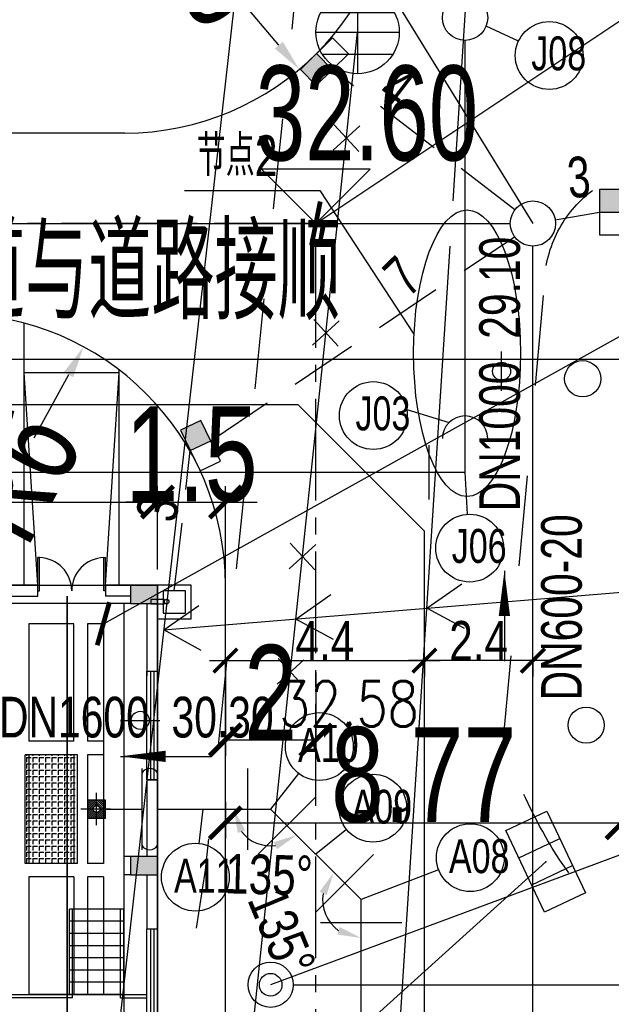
# Model space of a CAD drawing. Header units: millimetres. Extents: x 1371 to 38096, y 232 to 174236.
# Tile 64 of 84: x 19115 to 19128, y 87098 to 87120. Entities that reach past the tile are written whole.
import ezdxf

# ---------------------------------------------------------------- set-up
doc = ezdxf.new("R2010")
doc.units = ezdxf.units.MM
doc.header["$LTSCALE"] = 10
for name, pattern in [('CENTER', [50.8, 31.75, -6.35, 6.35, -6.35]), ('CENTER2', [1.125, 0.75, -0.125, 0.125, -0.125]), ('CONTINOUS', [0]), ('DASHED', [0.75, 0.5, -0.25]), ('X6', [2, 1, -1])]:
    doc.linetypes.add(name, pattern=pattern)
for name, color, linetype in [('00辅助-不打印', 241, 'Continuous'), ('0提标-单体内线', 31, 'Continuous'), ('0提标-单体编号-管线图', 2, 'Continuous'), ('0提标-坐标', 3, 'Continuous'), ('0提标-尺寸标注-平面 定位图', 3, 'Continuous'), ('0提标-管-中水管', 2, '回用管'), ('0提标-管-工艺管', 1, '工艺管'), ('0提标-管-工艺管标注', 2, 'CONTINOUS'), ('0提标-管-污水插旗', 3, 'Continuous'), ('0提标-管-污水管', 4, '厂区污水管'), ('0提标-管-管位', 3, 'CONTINOUS'), ('0提标-管-给水管', 2, '厂区给水管'), ('0提标-管-给水管标注', 3, 'CONTINOUS'), ('0提标-管-雨水插旗', 2, 'Continuous'), ('0提标-管-雨水管', 4, '厂区雨水管'), ('0提标-管-雨水管标注', 2, 'CONTINOUS'), ('0提标-管-雨水连管', 3, 'DASHED'), ('0提标-道路', 2, 'Continuous'), ('0提标-道路中心线', 5, 'Continuous'), ('0提标-雨水口', 7, 'Continuous'), ('DLSS', 30, 'Continuous'), ('GCD', 8, 'Continuous'), ('KZD', 1, 'Continuous'), ('LOCKUP', 7, 'Continuous'), ('LVTRY', 21, 'Continuous'), ('ZBTZ', 8, 'Continuous'), ('标注', 7, 'Continuous'), ('电力', 180, 'Continuous'), ('结-中线线', 5, 'CENTER'), ('结-细线', 7, 'Continuous'), ('雨水', 180, 'Continuous')]:
    doc.layers.add(name, color=color, linetype=linetype)
doc.styles.add('HZ', font='rs.shx', dxfattribs={"width": 0.8, "bigfont": 'hztxt.shx'})
doc.styles.add('SMEDI', font='smsim1.shx', dxfattribs={"width": 0.75, "bigfont": 'smfs.shx'})
doc.styles.add('SMEDI_KC', font='smsim1.shx', dxfattribs={"width": 0.8, "bigfont": 'smfs.shx'})
doc.styles.add('songti', font='txt', dxfattribs={"width": 0.75})
doc.linetypes.add('中水回用管1', pattern='A,4,-0.5,["ZS",songti,S=0.4,R=0,X=-0.2,Y=-0.2],-0.7', length=5.2)
doc.linetypes.add('厂区污水管', pattern='A,4,-0.4,["WS",songti,S=0.4,R=0,X=-0.2,Y=-0.2],-0.4', length=4.8)
doc.linetypes.add('厂区给水管', pattern='A,4,-0.4,["GS",songti,S=0.4,R=0,X=-0.2,Y=-0.2],-0.4', length=4.8)
doc.linetypes.add('厂区雨水管', pattern='A,4,-0.5,["YS",songti,S=0.4,R=0,X=-0.2,Y=-0.2],-0.7', length=5.2)
doc.linetypes.add('回用管', pattern='A,4,-0.5,["HY",songti,S=0.4,R=0,X=-0.2,Y=-0.2],-0.7', length=5.2)
doc.linetypes.add('工艺管', pattern='A,4,-0.5,["W",songti,S=0.4,R=0,X=-0.2,Y=-0.2],-0.7', length=5.2)
doc.dimstyles.new('1-350', dxfattribs={"dimscale": 0.35, "dimtxt": 2.5, "dimasz": 1.5, "dimexe": 1, "dimexo": 1, "dimgap": 0, "dimtad": 1, "dimzin": 9, "dimdsep": 46, "dimtxsty": 'SMEDI_KC', "dimblk": 'ARCHTICK', "dimcen": 0, "dimdle": 1, "dimclrd": 7, "dimclre": 7, "dimclrt": 256, "dimadec": 0, "dimazin": 2, "dimtfac": 1, "dimtmove": 2, "dimatfit": 3, "dimfxl": 0, "dimtolj": 1, "dimtzin": 0, "dimarcsym": 0})
doc.dimstyles.new('1-700', dxfattribs={"dimscale": 0.7, "dimtxt": 3, "dimasz": 1, "dimexe": 0.5, "dimexo": 0.5, "dimgap": 0, "dimtad": 1, "dimdsep": 46, "dimtxsty": 'SMEDI', "dimblk1": 'ARCHTICK', "dimblk2": 'ARCHTICK', "dimsah": 1, "dimcen": 0, "dimclrd": 7, "dimclre": 7, "dimclrt": 3, "dimazin": 0, "dimtfac": 1, "dimtix": 1, "dimtmove": 2, "dimatfit": 3, "dimldrblk": 'ARCHTICK', "dimfxl": 0, "dimtolj": 1, "dimtzin": 0, "dimarcsym": 0})

# ---------------------------------------------------------------- blocks, each defined once
blk = doc.blocks.new('gc122')
blk.add_circle((0, 0), 0.8)
blk = doc.blocks.new('gc041')
for p, q in [((-1, 0.5), (1, 0.5)), ((-1, -0.5), (-1, 0.5)), ((-0.33, 0.5), (-0.33, -0.5)), ((0.33, 0.5), (0.33, -0.5)), ((1, 0.5), (1, -0.5)), ((1, -0.5), (-1, -0.5))]:
    blk.add_line(p, q)
blk = doc.blocks.new('雨水')
at = {"layer": '雨水', "linetype": 'Continuous'}
for p, q in [((0, 1.492), (0, -1.492)), ((-1.314, 0.706), (1.314, 0.706)), ((-1.268, -0.786), (1.268, -0.786))]:
    blk.add_line(p, q, dxfattribs=at)
at = {"layer": '雨水', "lineweight": 25}
blk.add_line((-1.492, 0), (1.492, 0), dxfattribs=at)
blk.add_circle((0, 0), 1.492, dxfattribs=at)
blk = doc.blocks.new('*U325')
at = {"layer": 'DLSS', "color": 8, "linetype": 'X6', "ltscale": 0.2, "flags": 128}
blk.add_lwpolyline([(19103.917, 87005.206), (19106.068, 87019.456), (19111.658, 87054.702), (19119.028, 87101.328), (19123.154, 87141.485)], dxfattribs=at)
for points in [[(19126.563, 87114.698, -0.110232), (19127.009, 87115.765, -0.110232), (19127.867, 87116.54, -0.069481), (19128.55, 87116.81, -0.069481), (19129.28, 87116.883), (19129.28, 87116.883)], [(19133.488, 87096.903, -0.031092), (19132.231, 87097.094, -0.060568), (19131.613, 87097.309, -0.060883), (19129.886, 87098.433, -0.036535), (19127.429, 87100.822, -0.05372), (19126.55, 87102.057, -0.036513), (19125.604, 87104.073)]]:
    blk.add_lwpolyline(points, format="xyb", dxfattribs=at)
at = {"layer": 'DLSS', "color": 8, "linetype": 'X6', "ltscale": 0.2, "elevation": 32.577, "flags": 128}
blk.add_lwpolyline([(19125.604, 87104.073), (19126.563, 87114.698)], dxfattribs=at)
at = {"layer": '标注', "color": 8, "linetype": 'Continuous', "ltscale": 0.3}
blk.add_line((19118.101, 87106.638, 32.574), (19137.108, 87108.21, 25.202), dxfattribs=at)
at = {"layer": '标注', "color": 8, "linetype": 'Continuous'}
for points, elevation in [([(19124.751, 87106.669), (19123.922, 87107.119), (19124.697, 87107.66)], 30.329), ([(19121.854, 87106.429), (19121.025, 87106.88), (19121.8, 87107.421)], 31.446), ([(19118.929, 87106.187), (19118.101, 87106.638), (19118.876, 87107.179)], 32.574)]:
    blk.add_lwpolyline(points, dxfattribs=dict(at, elevation=elevation))
at = {"layer": '雨水', "color": 8, "linetype": 'Continuous', "ltscale": 0.3}
for p in [(19122.389, 87119.858, 32.576), (19126.55, 87101.512, 32.546)]:
    blk.add_point(p, dxfattribs=at)
at = {"layer": 'ZBTZ', "color": 8, "linetype": 'Continuous', "ltscale": 0.3, "xscale": 0.5, "yscale": 0.5}
for p in [(19127.367, 87112.194), (19127.444, 87104.534)]:
    blk.add_blockref('gc122', p, dxfattribs=at)
at = {"layer": '雨水', "color": 8, "linetype": 'Continuous', "ltscale": 0.3, "xscale": 0.6175829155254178, "yscale": 0.6175829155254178, "zscale": 0.6175829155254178}
blk.add_blockref('雨水', (19122.389, 87119.858, 32.576), dxfattribs=at)
at = {"layer": '雨水', "color": 8, "linetype": 'Continuous', "ltscale": 0.3, "rotation": 115.3055319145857}
blk.add_blockref('gc041', (19126.55, 87101.512, 32.546), dxfattribs=at)
at = {"layer": 'GCD', "linetype": 'Continuous', "ltscale": 0.3, "style": 'HZ', "width": 0.8}
blk.add_text('32.58', height=1, dxfattribs=at).set_placement((19120.654, 87104.505))
blk = doc.blocks.new('_ARCHTICK')
at = {"color": 0, "linetype": 'ByBlock', "const_width": 0.15}
blk.add_lwpolyline([(-0.5, -0.5), (0.5, 0.5)], dxfattribs=at)
blk = doc.blocks.new('*D317')
at = {"layer": '0提标-管-管位', "color": 7, "lineweight": -2, "ltscale": 0.3}
for p, q in [((19119.466, 87106.015), (19119.466, 87106.31)), ((19123.866, 87106.015), (19123.866, 87106.31)), ((19119.116, 87105.96), (19124.216, 87105.96))]:
    blk.add_line(p, q, dxfattribs=at)
at = {"layer": 'Defpoints', "color": 0, "ltscale": 0.3}
for p in [(19123.866, 87105.96), (19119.466, 87105.665), (19123.866, 87105.665)]:
    blk.add_point(p, dxfattribs=at)
at = {"layer": '0提标-管-管位', "color": 7, "lineweight": -2, "ltscale": 0.3, "xscale": 0.5249999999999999, "yscale": 0.5249999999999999, "zscale": 0.5249999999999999, "rotation": 180}
blk.add_blockref('_ARCHTICK', (19119.466, 87105.96), dxfattribs=at)
at = {"layer": '0提标-管-管位', "color": 7, "lineweight": -2, "ltscale": 0.3, "xscale": 0.5249999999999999, "yscale": 0.5249999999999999, "zscale": 0.5249999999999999}
blk.add_blockref('_ARCHTICK', (19123.866, 87105.96), dxfattribs=at)
at = {"layer": '0提标-管-管位', "ltscale": 0.3, "insert": (19121.666, 87106.398), "char_height": 0.875, "attachment_point": 5, "style": 'SMEDI_KC'}
blk.add_mtext('\\A1;4.4', dxfattribs=at)
blk = doc.blocks.new('*D316')
at = {"layer": '0提标-管-管位', "color": 7, "lineweight": -2, "ltscale": 0.3}
for p, q in [((19123.866, 87106.024), (19123.866, 87105.61)), ((19126.266, 87106.024), (19126.266, 87105.61)), ((19126.616, 87105.96), (19123.516, 87105.96))]:
    blk.add_line(p, q, dxfattribs=at)
at = {"layer": 'Defpoints', "color": 0, "ltscale": 0.3}
for p in [(19123.866, 87106.374), (19126.266, 87106.374), (19123.866, 87105.96)]:
    blk.add_point(p, dxfattribs=at)
at = {"layer": '0提标-管-管位', "color": 7, "lineweight": -2, "ltscale": 0.3, "xscale": 0.5249999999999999, "yscale": 0.5249999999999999, "zscale": 0.5249999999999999, "rotation": 180}
blk.add_blockref('_ARCHTICK', (19123.866, 87105.96), dxfattribs=at)
at = {"layer": '0提标-管-管位', "color": 7, "lineweight": -2, "ltscale": 0.3, "xscale": 0.5249999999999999, "yscale": 0.5249999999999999, "zscale": 0.5249999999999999}
blk.add_blockref('_ARCHTICK', (19126.266, 87105.96), dxfattribs=at)
at = {"layer": '0提标-管-管位', "ltscale": 0.3, "insert": (19125.066, 87106.398), "char_height": 0.875, "attachment_point": 5, "style": 'SMEDI_KC'}
blk.add_mtext('\\A1;2.4', dxfattribs=at)
blk = doc.blocks.new('*D295')
at = {"layer": '0提标-管-管位', "color": 7, "lineweight": -2, "ltscale": 0.3}
blk.add_arc((19099.25, 87110.126), 0.506, 287.5248, 297.4752, dxfattribs=at)
at = {"layer": '0提标-管-管位', "color": 7, "ltscale": 0.3}
for points in [[(19099.409, 87109.722), (19099.559, 87109.631), (19099.756, 87110.126)], [(19099.382, 87109.558), (19099.424, 87109.728), (19098.893, 87109.768)]]:
    blk.add_solid(points, dxfattribs=at)
at = {"layer": 'Defpoints', "color": 0, "ltscale": 0.3}
for p in [(19099.25, 87110.126), (19099.25, 87110.126), (19124.766, 87110.126), (19099.25, 87109.62), (19093.129, 87104.004)]:
    blk.add_point(p, dxfattribs=at)
at = {"layer": '0提标-管-管位', "ltscale": 0.3, "insert": (19100.283, 87109.562), "char_height": 0.875, "attachment_point": 5, "rotation": 61.3622, "style": 'SMEDI_KC'}
blk.add_mtext('\\A1;135°', dxfattribs=at)
blk = doc.blocks.new('*D293')
at = {"layer": '0提标-尺寸标注-平面 定位图', "color": 7, "lineweight": -2}
for p, q in [((19119.466, 87105.695), (19119.466, 87103.856)), ((19121.466, 87105.695), (19121.466, 87103.856)), ((19119.466, 87104.206), (19121.466, 87104.206))]:
    blk.add_line(p, q, dxfattribs=at)
at = {"layer": 'Defpoints', "color": 0}
for p in [(19119.466, 87106.045), (19121.466, 87106.045), (19121.466, 87104.206)]:
    blk.add_point(p, dxfattribs=at)
at = {"layer": '0提标-尺寸标注-平面 定位图', "color": 7, "lineweight": -2, "xscale": 0.7, "yscale": 0.7, "zscale": 0.7, "rotation": 180}
blk.add_blockref('_ARCHTICK', (19119.466, 87104.206), dxfattribs=at)
at = {"layer": '0提标-尺寸标注-平面 定位图', "color": 7, "lineweight": -2, "xscale": 0.7, "yscale": 0.7, "zscale": 0.7}
blk.add_blockref('_ARCHTICK', (19121.466, 87104.206), dxfattribs=at)
at = {"layer": '0提标-尺寸标注-平面 定位图', "color": 3, "insert": (19120.466, 87105.256), "char_height": 2.1, "attachment_point": 5, "style": 'SMEDI'}
blk.add_mtext('\\A1;2', dxfattribs=at)
blk = doc.blocks.new('*D292')
at = {"layer": '0提标-尺寸标注-平面 定位图', "color": 7, "lineweight": -2}
for p, q in [((19119.466, 87102.839), (19119.466, 87102.023)), ((19128.236, 87102.839), (19128.236, 87102.023)), ((19119.466, 87102.373), (19128.236, 87102.373))]:
    blk.add_line(p, q, dxfattribs=at)
at = {"layer": 'Defpoints', "color": 0}
for p in [(19119.466, 87103.189), (19128.236, 87103.189), (19128.236, 87102.373)]:
    blk.add_point(p, dxfattribs=at)
at = {"layer": '0提标-尺寸标注-平面 定位图', "color": 7, "lineweight": -2, "xscale": 0.7, "yscale": 0.7, "zscale": 0.7, "rotation": 180}
blk.add_blockref('_ARCHTICK', (19119.466, 87102.373), dxfattribs=at)
at = {"layer": '0提标-尺寸标注-平面 定位图', "color": 7, "lineweight": -2, "xscale": 0.7, "yscale": 0.7, "zscale": 0.7}
blk.add_blockref('_ARCHTICK', (19128.236, 87102.373), dxfattribs=at)
at = {"layer": '0提标-尺寸标注-平面 定位图', "color": 3, "insert": (19123.851, 87103.423), "char_height": 2.1, "attachment_point": 5, "style": 'SMEDI'}
blk.add_mtext('\\A1;8.77', dxfattribs=at)
blk = doc.blocks.new('A$C376B11A7')
at = {"layer": '0提标-雨水口', "linetype": 'Continuous'}
blk.add_hatch(color=256, dxfattribs=at).paths.add_polyline_path([(-0.25, 0.5), (-0.25, 0), (0.25, 0), (0.25, 0.5)])
blk.add_line((-0.25, 0), (0.25, 0), dxfattribs=at)
blk.add_lwpolyline([(-0.25, -0.5), (0.25, -0.5), (0.25, 0.5), (-0.25, 0.5)], close=True, dxfattribs=at)
blk = doc.blocks.new('*D282')
at = {"layer": '0提标-尺寸标注-平面 定位图', "color": 7, "lineweight": -2}
for p, q in [((19115.995, 87112.283), (19115.231, 87110.876)), ((19113.466, 87107.626), (19114.379, 87109.308))]:
    blk.add_line(p, q, dxfattribs=at)
at = {"layer": '0提标-尺寸标注-平面 定位图', "color": 7}
blk.add_solid([(19115.893, 87112.339), (19116.098, 87112.227), (19116.329, 87112.898)], dxfattribs=at)
at = {"layer": 'Defpoints', "color": 0}
for p in [(19116.329, 87112.898), (19113.466, 87107.626)]:
    blk.add_point(p, dxfattribs=at)
at = {"layer": '0提标-尺寸标注-平面 定位图', "color": 3, "insert": (19114.805, 87110.092), "char_height": 2.1, "attachment_point": 5, "rotation": 61.4954, "style": 'SMEDI'}
blk.add_mtext('\\A1;R6', dxfattribs=at)
blk = doc.blocks.new('*D275')
at = {"layer": '0提标-管-管位', "color": 7, "lineweight": -2, "ltscale": 0.3}
blk.add_arc((19120.466, 87102.676), 0.814, 217.635, 277.365, dxfattribs=at)
at = {"layer": '0提标-管-管位', "color": 7, "ltscale": 0.3}
for points in [[(19119.739, 87102.15), (19119.904, 87102.207), (19119.652, 87102.676)], [(19120.532, 87101.947), (19120.609, 87101.79), (19121.041, 87102.1)]]:
    blk.add_solid(points, dxfattribs=at)
at = {"layer": 'Defpoints', "color": 0, "ltscale": 0.3}
for p in [(19117.966, 87102.676), (19120.466, 87102.676), (19120.466, 87102.676), (19119.89, 87102.1), (19122.466, 87100.676)]:
    blk.add_point(p, dxfattribs=at)
at = {"layer": '0提标-管-管位', "ltscale": 0.3, "insert": (19120.43, 87101.222), "char_height": 0.875, "attachment_point": 5, "rotation": 358.6035, "style": 'SMEDI_KC'}
blk.add_mtext('\\A1;135°', dxfattribs=at)
blk = doc.blocks.new('*D274')
at = {"layer": '0提标-管-管位', "color": 7, "lineweight": -2, "ltscale": 0.3}
blk.add_arc((19122.466, 87100.676), 0.851, 170.9426, 234.0574, dxfattribs=at)
at = {"layer": '0提标-管-管位', "color": 7, "ltscale": 0.3}
for points in [[(19121.548, 87100.849), (19121.704, 87100.77), (19121.864, 87101.277)], [(19121.994, 87100.07), (19121.94, 87099.903), (19122.466, 87099.825)]]:
    blk.add_solid(points, dxfattribs=at)
at = {"layer": 'Defpoints', "color": 0, "ltscale": 0.3}
for p in [(19120.466, 87102.676), (19121.615, 87100.676), (19122.466, 87100.676), (19122.466, 87100.676), (19122.466, 87003.099)]:
    blk.add_point(p, dxfattribs=at)
at = {"layer": '0提标-管-管位', "ltscale": 0.3, "insert": (19120.71, 87099.948), "char_height": 0.875, "attachment_point": 5, "rotation": 292.5, "style": 'SMEDI_KC'}
blk.add_mtext('\\A1;135°', dxfattribs=at)
blk = doc.blocks.new('*D271')
at = {"layer": '0提标-管-管位', "color": 7, "lineweight": -2, "ltscale": 0.3}
blk.add_arc((19122.466, 87002.891), 1.868, 331.1554, 73.8446, dxfattribs=at)
at = {"layer": '0提标-管-管位', "color": 7, "ltscale": 0.3}
for points in [[(19122.973, 87004.599), (19122.998, 87004.772), (19122.466, 87004.76)], [(19124.172, 87001.938), (19124.032, 87002.043), (19123.787, 87001.571)]]:
    blk.add_solid(points, dxfattribs=at)
at = {"layer": 'Defpoints', "color": 0, "ltscale": 0.3}
for p in [(19122.466, 87100.676), (19122.466, 87003.099), (19124.334, 87002.891), (19122.612, 87002.745), (19132.589, 86992.768)]:
    blk.add_point(p, dxfattribs=at)
at = {"layer": '0提标-管-管位', "ltscale": 0.3, "insert": (19124.596, 87003.774), "char_height": 0.875, "attachment_point": 5, "rotation": 292.5, "style": 'SMEDI_KC'}
blk.add_mtext('\\A1;135°', dxfattribs=at)
blk = doc.blocks.new('A$C4B842C2A')
at = {"layer": '00辅助-不打印'}
blk.add_lwpolyline([(0, 16250), (52850, 16250), (52850, 250), (0, 250)], close=True, dxfattribs=at)
at = {"layer": 'LVTRY'}
blk.add_lwpolyline([(411, 16400), (311, 16400), (311, 16100), (411, 16100)], close=True, dxfattribs=at)
blk.add_circle((361, 16450), 50, dxfattribs=at)
blk = doc.blocks.new('*D165')
at = {"layer": '0提标-尺寸标注-平面 定位图', "color": 7, "lineweight": -2}
for p, q in [((19117.236, 87123.626), (19118.465, 87122.165)), ((19120.648, 87119.57), (19119.614, 87120.799))]:
    blk.add_line(p, q, dxfattribs=at)
at = {"layer": '0提标-尺寸标注-平面 定位图', "color": 7}
blk.add_solid([(19120.737, 87119.645), (19120.559, 87119.495), (19121.099, 87119.034)], dxfattribs=at)
at = {"layer": 'Defpoints', "color": 0}
for p in [(19117.236, 87123.626), (19121.099, 87119.034)]:
    blk.add_point(p, dxfattribs=at)
at = {"layer": '0提标-尺寸标注-平面 定位图', "color": 3, "insert": (19119.04, 87121.482), "char_height": 2.1, "attachment_point": 5, "rotation": 310.0717, "style": 'SMEDI'}
blk.add_mtext('\\A1;R6', dxfattribs=at)
blk = doc.blocks.new('*D138')
at = {"layer": '0提标-尺寸标注-平面 定位图', "color": 7, "lineweight": -2}
for p, q in [((19117.966, 87107.976), (19117.966, 87109.817)), ((19119.466, 87107.372), (19119.466, 87109.817)), ((19117.966, 87109.467), (19117.266, 87109.467)), ((19117.966, 87109.467), (19119.466, 87109.467)), ((19119.466, 87109.467), (19120.166, 87109.467))]:
    blk.add_line(p, q, dxfattribs=at)
at = {"layer": 'Defpoints', "color": 0}
for p in [(19119.466, 87109.467), (19117.966, 87107.626), (19119.466, 87107.022)]:
    blk.add_point(p, dxfattribs=at)
at = {"layer": '0提标-尺寸标注-平面 定位图', "color": 7, "lineweight": -2, "xscale": 0.7, "yscale": 0.7, "zscale": 0.7}
blk.add_blockref('_ARCHTICK', (19117.966, 87109.467), dxfattribs=at)
at = {"layer": '0提标-尺寸标注-平面 定位图', "color": 7, "lineweight": -2, "xscale": 0.7, "yscale": 0.7, "zscale": 0.7, "rotation": 180}
blk.add_blockref('_ARCHTICK', (19119.466, 87109.467), dxfattribs=at)
at = {"layer": '0提标-尺寸标注-平面 定位图', "color": 3, "insert": (19118.716, 87110.517), "char_height": 2.1, "attachment_point": 5, "style": 'SMEDI'}
blk.add_mtext('\\A1;1.5', dxfattribs=at)
blk = doc.blocks.new('*D137')
at = {"layer": '0提标-尺寸标注-平面 定位图', "color": 7, "lineweight": -2}
for p, q in [((19101.966, 87107.976), (19101.966, 87109.817)), ((19117.966, 87107.976), (19117.966, 87109.817)), ((19101.966, 87109.467), (19117.966, 87109.467))]:
    blk.add_line(p, q, dxfattribs=at)
at = {"layer": 'Defpoints', "color": 0}
for p in [(19117.966, 87109.467), (19101.966, 87107.626), (19117.966, 87107.626)]:
    blk.add_point(p, dxfattribs=at)
at = {"layer": '0提标-尺寸标注-平面 定位图', "color": 7, "lineweight": -2, "xscale": 0.7, "yscale": 0.7, "zscale": 0.7, "rotation": 180}
blk.add_blockref('_ARCHTICK', (19101.966, 87109.467), dxfattribs=at)
at = {"layer": '0提标-尺寸标注-平面 定位图', "color": 7, "lineweight": -2, "xscale": 0.7, "yscale": 0.7, "zscale": 0.7}
blk.add_blockref('_ARCHTICK', (19117.966, 87109.467), dxfattribs=at)
at = {"layer": '0提标-尺寸标注-平面 定位图', "color": 3, "insert": (19109.966, 87110.517), "char_height": 2.1, "attachment_point": 5, "style": 'SMEDI'}
blk.add_mtext('\\A1;16', dxfattribs=at)
blk = doc.blocks.new('$TCHSYS$WIN2D')
for p, q in [((-0.5, 0.5), (0.5, 0.5)), ((-0.5, 0.5), (-0.5, -0.5)), ((0.5, 0.5), (0.5, -0.5)), ((0.5, 0.1667), (-0.5, 0.1667)), ((0.5, -0.1667), (-0.5, -0.1667)), ((-0.5, -0.5), (0.5, -0.5))]:
    blk.add_line(p, q)
blk = doc.blocks.new('预埋件M1')
at = {"layer": '结-细线', "ltscale": 30}
h = blk.add_hatch(dxfattribs=at)
h.set_pattern_fill('ANSI31', color=8, scale=10)
h.paths.add_polyline_path([(16933, 453), (16733, 453), (16733, 328, -0.414214), (16808, 253), (16933, 253)])
h.paths.add_polyline_path([(16733, 453), (16533, 453), (16533, 253), (16658, 253, -0.414214), (16733, 328)])
h.paths.add_polyline_path([(16733, 178, -0.414214), (16658, 253), (16533, 253), (16533, 53), (16733, 53)])
h.paths.add_polyline_path([(16933, 253), (16808, 253, -0.414214), (16733, 178), (16733, 53), (16933, 53)])
at = {"layer": '结-中线线', "ltscale": 25}
for p, q in [((16733, 558), (16733, -97)), ((17085, 253), (16374, 253))]:
    blk.add_line(p, q, dxfattribs=at)
at = {"layer": '结-细线', "color": 2, "ltscale": 30}
blk.add_lwpolyline([(16533, 53), (16933, 53), (16933, 453), (16533, 453)], close=True, dxfattribs=at)
at = {"layer": '结-细线', "ltscale": 30}
blk.add_circle((16733, 253), 75, dxfattribs=at)
blk = doc.blocks.new('A$C586E4C5F')
at = {"layer": '0提标-单体内线'}
for points in [[(-50.9, 17.9), (-50.5, 17.9), (-50.5, 18.5), (-50.9, 18.5)], [(-50.9, 17.9), (-50.5, 17.9), (-50.5, 18.5), (-50.9, 18.5)], [(-44.9, 17.9), (-44.5, 17.9), (-44.5, 18.5), (-44.9, 18.5)]]:
    blk.add_hatch(color=256, dxfattribs=at).paths.add_polyline_path(points)
h = blk.add_hatch(dxfattribs=at)
h.set_pattern_fill('ANGLE', color=256, scale=0.02)
h.set_pattern_definition([(2e-15, (-491.77158, 29.53227), (0, 0.1397), [0.1016, -0.0381]), (90, (-491.77158, 29.53227), (-0.1397, 9e-18), [0.1016, -0.0381])])
h.paths.add_polyline_path([(-44.75, 16.73), (-44.75, 15.57), (-47.15, 15.57), (-47.15, 16.73)])
for p, q in [((-50.5, 18.5), (-50.9, 18.5)), ((-50.9, 18.5), (-50.9, 17.9)), ((-50.5, 18.5), (-50.9, 18.5)), ((-50.9, 18.5), (-50.9, 17.9)), ((-50.5, 17.9), (-50.5, 18.5)), ((-49, 18.5), (-50.5, 18.5)), ((-50.5, 17.9), (-50.5, 18.5)), ((-48.9, 18.5), (-50.5, 18.5)), ((-49, 18.26), (-49, 18.5)), ((-44.9, 18.5), (-46.6, 18.5)), ((-46.6, 18.5), (-46.6, 18.26)), ((-44.5, 18.5), (-44.9, 18.5)), ((-44.9, 18.5), (-44.9, 17.9)), ((-44.5, 17.9), (-44.5, 18.5)), ((-43.3, 18.5), (-44.5, 18.5)), ((-43.3, 18.26), (-43.3, 18.5)), ((-50.5, 18.26), (-49, 18.26)), ((-50.5, 18.26), (-48.9, 18.26)), ((-46.6, 18.26), (-44.9, 18.26)), ((-44.5, 18.26), (-43.3, 18.26)), ((-41.85, 17.75), (-41.85, 18.26)), ((-41.78, 17.68), (-41.78, 18.26)), ((-50.9, 17.9), (-50.9, 17.35)), ((-50.9, 17.9), (-50.5, 17.9)), ((-50.9, 17.9), (-50.5, 17.9)), ((-50.9, 17.9), (-50.9, 17.47)), ((-50.66, 17.9), (-50.66, 17.35)), ((-50.66, 17.9), (-50.66, 17.47)), ((-50.5, 17.9), (-50.5, 17.75)), ((-44.9, 17.9), (-44.9, 17.75)), ((-44.9, 17.9), (-44.5, 17.9)), ((-44.5, 17.9), (-44.5, 17.75)), ((-50.9, 17.65), (-55.6, 17.65)), ((-55.6, 17.65), (-55.6, 15.55)), ((-50.9, 17.35), (-55.6, 17.65)), ((-50.5, 17.75), (-2.65, 17.75)), ((-50.5, 17.75), (-50.5, 3.25)), ((-41.85, 17.75), (-43.74, 17.75)), ((-43.74, 17.75), (-43.74, 16.55)), ((-41.78, 17.68), (-43.74, 17.68)), ((-43.47, 17.75), (-43.47, 16.55)), ((-43.2, 17.75), (-43.2, 16.55)), ((-42.93, 17.75), (-42.93, 16.55)), ((-42.66, 17.75), (-42.66, 16.55)), ((-42.39, 17.75), (-42.39, 16.55)), ((-42.12, 17.75), (-42.12, 16.55)), ((-41.85, 8.15), (-41.85, 17.75)), ((-41.85, 17.75), (-41.85, 16.55)), ((-50.78, 17.35), (-51.511, 17.35)), ((-51.511, 17.312), (-51.511, 17.35)), ((-50.78, 17.312), (-51.511, 17.312)), ((-50.9, 17.35), (-50.66, 17.35)), ((-50.78, 17.35), (-50.78, 17.312)), ((-50.05, 17.3), (-50.05, 16.95)), ((-50.05, 17.3), (-44.75, 17.3)), ((-47.45, 17.3), (-47.45, 16.95)), ((-47.15, 17.3), (-47.15, 16.95)), ((-44.75, 17.3), (-44.75, 16.95)), ((-44.45, 17.3), (-41.85, 17.3)), ((-44.45, 17.3), (-44.45, 16.95)), ((-41.85, 17.3), (-41.85, 16.95)), ((-50.05, 16.95), (-47.45, 16.95)), ((-47.15, 16.95), (-44.75, 16.95)), ((-44.45, 16.95), (-41.85, 16.95)), ((-50.05, 16.65), (-50.05, 15.65)), ((-47.45, 16.65), (-50.05, 16.65)), ((-47.45, 16.65), (-47.45, 15.65)), ((-47.15, 16.73), (-47.15, 15.57)), ((-44.75, 16.73), (-47.15, 16.73)), ((-47.15, 16.65), (-44.75, 16.65)), ((-44.75, 16.73), (-44.75, 15.57)), ((-44.45, 16.65), (-41.85, 16.65)), ((-44.45, 16.65), (-44.45, 15.65)), ((-41.78, 16.62), (-43.74, 16.62)), ((-41.85, 16.55), (-43.74, 16.55)), ((-41.85, 16.65), (-41.85, 15.65)), ((-41.78, 16.62), (-41.78, 8.15)), ((-50.9, 15.85), (-55.6, 15.55)), ((-50.78, 15.887), (-51.511, 15.887)), ((-51.511, 15.887), (-51.511, 15.85)), ((-50.78, 15.85), (-51.511, 15.85)), ((-50.66, 15.85), (-50.9, 15.85)), ((-50.9, 15.85), (-50.9, 13.63)), ((-50.66, 15.85), (-50.9, 15.85)), ((-50.78, 15.85), (-50.78, 15.887)), ((-50.66, 13.63), (-50.66, 15.85)), ((-50.9, 15.55), (-55.6, 15.55)), ((-50.05, 15.65), (-47.45, 15.65)), ((-47.15, 15.65), (-44.75, 15.65)), ((-44.75, 15.57), (-47.15, 15.57)), ((-44.45, 15.65), (-41.85, 15.65))]:
    blk.add_line(p, q, dxfattribs=at)
blk.add_lwpolyline([(-41.75, 17.15, 0, 0, 0), (-43.34, 17.15, 0.08, 0, 0), (-43.64, 17.15, 0, 0, 0)], format="xyseb", dxfattribs=at)
at = {"layer": '0提标-单体内线', "const_width": 0.035}
blk.add_lwpolyline([(1.96, 16.5), (-50.66, 16.5)], dxfattribs=at)
at = {"layer": '0提标-单体内线'}
for centre, start, end in [((-50.78, 17.331), 181.4693, 270), ((-50.78, 15.869), 90, 178.5307)]:
    blk.add_arc(centre, 0.731, start, end, dxfattribs=at)
at = {"layer": 'KZD'}
blk.add_lwpolyline([(-50.9, 17.35), (-50.9, 18.5), (-2.65, 18.5), (-2.65, 2.5), (-50.9, 2.5), (-50.9, 15.85)], dxfattribs=at)
at = {"layer": '0提标-单体内线', "xscale": 2.4, "yscale": 0.24, "zscale": -2.4, "rotation": 180}
for p in [(-47.8, 18.38), (-42.1, 18.38)]:
    blk.add_blockref('$TCHSYS$WIN2D', p, dxfattribs=at)
at = {"layer": '0提标-单体内线', "xscale": 0.001, "yscale": 0.001, "zscale": 0.001}
blk.add_blockref('预埋件M1', (-62.683, 16.897), dxfattribs=at)
blk = doc.blocks.new('*U324')
at = {"layer": '0提标-单体编号-管线图', "ltscale": 0.3}
for p, q in [((19125.947, 87119.658, 11.969), (19125.231, 87119.991, 24.585)), ((19123.476, 87111.514), (19124.417, 87111.229)), ((19124.822, 87109.197), (19124.766, 87110.126)), ((19121.083, 87103.467), (19120.466, 87102.676)), ((19118.888, 87101.916), (19118.976, 87102.676)), ((19122.145, 87102.225), (19121.466, 87101.676)), ((19124.181, 87101.333), (19122.466, 87100.676))]:
    blk.add_line(p, q, dxfattribs=at)
for centre in [(19126.627, 87119.341), (19122.738, 87111.379), (19124.867, 87108.448), (19121.544, 87104.059), (19122.728, 87102.696), (19124.881, 87101.602), (19118.802, 87101.171)]:
    blk.add_circle(centre, 0.75, dxfattribs=at)
at = {"layer": '0提标-尺寸标注-平面 定位图'}
for points in [[(19120.266, 87116.826), (19121.466, 87115.626)], [(19122.666, 87116.826), (19120.266, 87116.826)], [(19122.666, 87116.826), (19121.466, 87115.626)]]:
    blk.add_lwpolyline(points, dxfattribs=at)
at = {"layer": '0提标-管-中水管', "ltscale": 0.4}
blk.add_line((19109.729, 87112.626), (19129.236, 87112.626), dxfattribs=at)
at = {"layer": '0提标-管-中水管', "color": 7, "linetype": '中水回用管1', "ltscale": 0.4}
blk.add_line((19123.966, 87110.726), (19123.966, 87109.526), dxfattribs=at)
at = {"layer": '0提标-管-中水管', "linetype": '中水回用管1', "ltscale": 0.4}
blk.add_line((19099.25, 87110.126), (19124.766, 87110.126), dxfattribs=at)
blk.add_lwpolyline([(19124.766, 87110.126), (19124.766, 87119.676)], dxfattribs=at)
at = {"layer": '0提标-管-中水管', "ltscale": 0.4}
blk.add_circle((19124.766, 87120.176), 0.5, dxfattribs=at)
at = {"layer": '0提标-管-中水管', "color": 7, "linetype": '中水回用管1', "ltscale": 0.4}
blk.add_arc((19124.766, 87110.871), 0.5, 0, 180, dxfattribs=at)
at = {"layer": '0提标-管-工艺管', "color": 5, "ltscale": 0.4}
for p, q in [((19117.616, 87103.576), (19117.616, 87101.776)), ((19117.966, 87103.576), (19117.966, 87101.776)), ((19116.766, 87102.676), (19117.616, 87102.676))]:
    blk.add_line(p, q, dxfattribs=at)
at = {"layer": '0提标-管-工艺管', "color": 7, "ltscale": 0.4}
for p, q in [((19119.956, 87103.576), (19119.956, 87101.776)), ((19120.19, 87101.678), (19121.463, 87102.951)), ((19121.469, 87100.4), (19122.742, 87101.673)), ((19121.566, 87100.166), (19123.366, 87100.166))]:
    blk.add_line(p, q, dxfattribs=at)
at = {"layer": '0提标-管-工艺管', "ltscale": 0.4}
for p, q in [((19117.966, 87102.676), (19120.466, 87102.676)), ((19122.466, 87100.676), (19120.466, 87102.676)), ((19122.466, 87003.099), (19122.466, 87100.676))]:
    blk.add_line(p, q, dxfattribs=at)
at = {"layer": '0提标-管-工艺管', "color": 5, "ltscale": 0.4}
for centre, start, end in [((19117.792, 87103.374), 30.2405, 150.8403), ((19117.792, 87101.977), 209.1597, 329.7595)]:
    blk.add_arc(centre, 0.201, start, end, dxfattribs=at)
at = {"layer": '0提标-管-工艺管标注', "ltscale": 0.3}
for p, q in [((19117.147, 87104.639), (19118.018, 87104.639)), ((19117.145, 87103.843), (19119.145, 87103.843))]:
    blk.add_line(p, q, dxfattribs=at)
blk.add_lwpolyline([(19117.145, 87103.843, 0, 0.25, 0), (19118.145, 87103.843, 0, 0, 0)], format="xyseb", dxfattribs=at)
blk.add_circle((19117.582, 87104.639), 0.2, dxfattribs=at)
at = {"layer": '0提标-管-污水插旗', "color": 7, "ltscale": 0.5}
blk.add_line((19133.29, 87103.558), (19120.466, 87098.792), dxfattribs=at)
at = {"layer": '0提标-管-污水管', "ltscale": 0.4}
blk.add_line((19120.966, 87098.792), (19144.966, 87098.792), dxfattribs=at)
at = {"layer": '0提标-管-污水管', "linetype": 'CONTINOUS', "ltscale": 0.4}
for radius in [0.5, 0.25]:
    blk.add_circle((19120.466, 87098.792), radius, dxfattribs=at)
at = {"layer": '0提标-管-给水管', "ltscale": 0.4}
for p, q in [((19109.729, 87111.626), (19121.066, 87111.626)), ((19123.866, 87084.345), (19123.866, 87108.826))]:
    blk.add_line(p, q, dxfattribs=at)
blk.add_lwpolyline([(19121.066, 87111.626), (19123.866, 87108.826)], dxfattribs=at)
at = {"layer": '0提标-管-给水管标注', "ltscale": 0.3}
for p, q in [((19118.558, 87116.354), (19121.552, 87116.354)), ((19121.552, 87116.354), (19123.63, 87113.179)), ((19125.573, 87111.924), (19125.573, 87112.794))]:
    blk.add_line(p, q, dxfattribs=at)
blk.add_circle((19125.573, 87112.359), 0.2, dxfattribs=at)
blk.add_ellipse((19124.81, 87112.757), major_axis=(0, -3.169), ratio=0.373138, start_param=-3.141592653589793, end_param=3.141592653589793, dxfattribs=at)
at = {"layer": '0提标-管-雨水插旗', "color": 7, "ltscale": 0.5}
blk.add_line((19113.907, 87135.687), (19126.266, 87115.626), dxfattribs=at)
at = {"layer": '0提标-管-雨水管', "color": 3, "ltscale": 0.4}
for p, q in [((19121.848, 87117.246, 32.684), (19122.438, 87117.786, 32.684)), ((19122.413, 87117.221, 32.684), (19121.873, 87117.811, 32.684)), ((19121.395, 87112.935, 32.684), (19121.985, 87113.476, 32.684)), ((19121.96, 87112.911, 32.684), (19121.42, 87113.501, 32.684)), ((19120.875, 87107.99, 65.368), (19121.465, 87108.53, 65.368)), ((19121.44, 87107.965, 65.368), (19120.9, 87108.555, 65.368)), ((19121.172, 87105.415, 32.684), (19120.632, 87106.005, 32.684)), ((19120.607, 87105.44, 32.684), (19121.197, 87105.98, 32.684))]:
    blk.add_line(p, q, dxfattribs=at)
at = {"layer": '0提标-管-雨水管', "ltscale": 0.4}
for p, q in [((19092.471, 87115.626), (19125.766, 87115.626)), ((19126.266, 87096.266), (19126.266, 87115.126))]:
    blk.add_line(p, q, dxfattribs=at)
at = {"layer": '0提标-管-雨水管', "color": 3, "linetype": 'Continuous', "ltscale": 0.4}
blk.add_circle((19126.266, 87115.626), 0.5, dxfattribs=at)
at = {"layer": '0提标-管-雨水管标注', "ltscale": 0.3}
blk.add_line((19125.636, 87107.944), (19125.636, 87105.944), dxfattribs=at)
blk.add_lwpolyline([(19125.636, 87107.944, 0, 0.25, 0), (19125.636, 87106.944, 0, 0, 0)], format="xyseb", dxfattribs=at)
at = {"layer": '0提标-管-雨水连管', "color": 2, "ltscale": 0.3}
for p, q in [((19125.869, 87115.93), (19121.831, 87119.028)), ((19126.759, 87115.709), (19127.736, 87115.876)), ((19119.141, 87110.821), (19125.86, 87115.333))]:
    blk.add_line(p, q, dxfattribs=at)
at = {"layer": '0提标-管-雨水连管', "ltscale": 0.3}
blk.add_line((19118.336, 87107.506), (19118.689, 87110.605), dxfattribs=at)
at = {"layer": '0提标-管-雨水连管', "color": 7, "linetype": 'CONTINOUS', "ltscale": 0.3}
for points in [[(19117.966, 87106.886), (19118.706, 87106.886), (19118.706, 87107.626), (19117.966, 87107.626)], [(19118.086, 87107.006), (19118.586, 87107.006), (19118.586, 87107.506), (19118.086, 87107.506)]]:
    blk.add_lwpolyline(points, close=True, dxfattribs=at)
at = {"layer": '0提标-道路', "ltscale": 0.3}
for p, q in [((19117.236, 87117.626), (19089.123, 87117.626)), ((19115.016, 87112.326), (19115.016, 87113.422)), ((19117.116, 87112.326), (19117.116, 87112.388)), ((19119.466, 86999.376), (19119.466, 87107.626))]:
    blk.add_line(p, q, dxfattribs=at)
for centre, start, end in [((19117.236, 87123.626), 270, 360), ((19113.466, 87107.626), 0, 90)]:
    blk.add_arc(centre, 6, start, end, dxfattribs=at)
at = {"layer": '0提标-道路中心线', "linetype": 'CENTER2', "ltscale": 0.3}
for p, q in [((19121.466, 87115.626), (19091.348, 87115.626)), ((19121.466, 86991.376), (19121.466, 87115.626))]:
    blk.add_line(p, q, dxfattribs=at)
at = {"layer": '电力', "linetype": 'Continuous', "elevation": 32.574, "flags": 128}
blk.add_lwpolyline([(19121.568, 87124.968), (19119.776, 87121.532), (19116.697, 87094.161), (19111.16, 87064.275), (19105.397, 87025.466), (19103.638, 87004.906), (19103.274, 87000.681), (19103.274, 87000.681), (19103.274, 87000.681), (19103.274, 87000.681), (19103.274, 87000.681)], dxfattribs=at)
at = {"layer": '雨水', "linetype": 'Continuous', "flags": 128}
for points, elevation in [([(19124.504, 87116.124), (19127.768, 87166.645)], 32.731), ([(19119.822, 87095.432), (19122.389, 87119.858)], 32.684), ([(19123.167, 87095.428), (19124.44, 87115.127)], 32.731), ([(19119.822, 87095.432), (19126.55, 87101.512)], 32.684)]:
    blk.add_lwpolyline(points, dxfattribs=dict(at, elevation=elevation))
at = {"ltscale": 0.3, "rotation": 270}
blk.add_blockref('A$C586E4C5F', (19099.466, 87056.726), dxfattribs=at)
at = {"layer": '00辅助-不打印', "ltscale": 0.3, "xscale": 0.001, "yscale": 0.001, "zscale": 0.001, "rotation": 270}
blk.add_blockref('A$C4B842C2A', (19101.716, 87107.626), dxfattribs=at)
at = {"layer": '0提标-雨水口', "linetype": 'Continuous', "ltscale": 0.3, "xscale": -1, "rotation": 134.7271680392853}
blk.add_blockref('A$C376B11A7', (19121.655, 87119.205), dxfattribs=at)
at = {"layer": '0提标-雨水口', "linetype": 'Continuous', "ltscale": 0.3}
blk.add_blockref('A$C376B11A7', (19127.986, 87115.876), dxfattribs=at)
at = {"layer": '0提标-雨水口', "linetype": 'Continuous', "ltscale": 0.3, "rotation": 25.56028995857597}
blk.add_blockref('A$C376B11A7', (19118.915, 87110.713), dxfattribs=at)
at = {"layer": '0提标-单体编号-管线图', "ltscale": 0.3, "style": 'SMEDI', "width": 0.75}
for s, p in [('J08', (19126.232, 87119.014)), ('J03', (19122.343, 87111.052)), ('J06', (19124.472, 87108.121)), ('A10', (19121.072, 87103.717)), ('A09', (19122.256, 87102.354)), ('A08', (19124.41, 87101.26)), ('A11', (19118.33, 87100.828))]:
    blk.add_text(s, height=0.75, dxfattribs=at).set_placement(p)
at = {"layer": '0提标-尺寸标注-平面 定位图', "color": 3, "ltscale": 0.3, "style": 'SMEDI', "width": 0.7}
for s, p in [('32.60', (19120.137, 87117.02)), ('坡道与道路接顺', (19112.242, 87113.499))]:
    blk.add_text(s, height=2.1, dxfattribs=at).set_placement(p)
at = {"layer": '0提标-管-工艺管标注', "ltscale": 0.3, "style": 'SMEDI', "width": 0.75}
blk.add_text('DN1600  30.30', height=0.9, dxfattribs=at).set_placement((19114.46, 87104.26))
at = {"layer": '0提标-管-给水管标注', "ltscale": 0.3, "style": 'SMEDI', "width": 0.75}
blk.add_text('节点2', height=0.9, dxfattribs=at).set_placement((19118.831, 87116.677))
blk.add_text('DN1000  29.10', height=0.9, rotation=90, dxfattribs=at).set_placement((19125.98, 87109.263))
at = {"layer": '0提标-管-雨水管标注', "ltscale": 0.3, "style": 'SMEDI', "width": 0.75}
blk.add_text('DN600-20', height=0.9, rotation=90, dxfattribs=at).set_placement((19127.348, 87105.081))
at = {"layer": '0提标-管-雨水连管', "color": 3, "ltscale": 0.3, "style": 'SMEDI', "width": 0.75}
for s, rotation, p in [('4', 322.5082, (19122.785, 87118.426, -32.684)), ('3', 4.404, (19127.065, 87116.187)), ('7', 44.1421, (19123.511, 87113.967)), ('3', 80.0448, (19118.364, 87108.987, -0.103))]:
    blk.add_text(s, height=0.9, rotation=rotation, dxfattribs=at).set_placement(p)
at = {"layer": '0提标-尺寸标注-平面 定位图'}
for center, mpoint, picture, middle in [((19117.236, 87123.626), (19121.099, 87119.034), '*D165', (19119.04, 87121.482)), ((19113.466, 87107.626), (19116.329, 87112.898), '*D282', (19114.805, 87110.092))]:
    dim = blk.add_radius_dim(center=center, mpoint=mpoint, dimstyle='1-700', dxfattribs=at)
    dim.commit()
    dim.dimension.update_dxf_attribs({"geometry": picture, "text_midpoint": middle, "dimtype": 164})
for base, p1, p2, picture, middle in [((19117.966, 87109.467), (19101.966, 87107.626), (19117.966, 87107.626), '*D137', (19109.966, 87110.517)), ((19119.466, 87109.467), (19117.966, 87107.626), (19119.466, 87107.022), '*D138', (19118.716, 87110.517)), ((19121.466, 87104.206), (19119.466, 87106.045), (19121.466, 87106.045), '*D293', (19120.466, 87105.256)), ((19128.236, 87102.373), (19119.466, 87103.189), (19128.236, 87103.189), '*D292', (19123.851, 87103.423))]:
    dim = blk.add_linear_dim(base=base, p1=p1, p2=p2, dimstyle='1-700', dxfattribs=at)
    dim.commit()
    dim.dimension.update_dxf_attribs({"geometry": picture, "text_midpoint": middle})
at = {"layer": '0提标-管-管位', "ltscale": 0.3}
for base, line1, line2, picture, middle in [((19099.25, 87109.62), ((19099.25, 87110.126), (19124.766, 87110.126)), ((19093.129, 87104.004), (19099.25, 87110.126)), '*D295', (19100.283, 87109.562)), ((19119.89, 87102.1), ((19117.966, 87102.676), (19120.466, 87102.676)), ((19122.466, 87100.676), (19120.466, 87102.676)), '*D275', (19120.43, 87101.222))]:
    dim = blk.add_angular_dim_2l(base=base, line1=line1, line2=line2, dimstyle='1-350', dxfattribs=at)
    dim.commit()
    dim.dimension.update_dxf_attribs({"geometry": picture, "text_midpoint": middle, "dimtype": 162})
for p1, p2, picture, middle in [((19119.466, 87105.665), (19123.866, 87105.665), '*D317', (19121.666, 87106.398)), ((19126.266, 87106.374), (19123.866, 87106.374), '*D316', (19125.066, 87106.398))]:
    dim = blk.add_linear_dim(base=(19123.866, 87105.96), p1=p1, p2=p2, dimstyle='1-350', dxfattribs=at)
    dim.commit()
    dim.dimension.update_dxf_attribs({"geometry": picture, "text_midpoint": middle})
for base, line2, picture, middle in [((19121.615, 87100.676), ((19122.466, 87100.676), (19120.466, 87102.676)), '*D274', (19120.71, 87099.948)), ((19124.334, 87002.891), ((19122.612, 87002.745), (19132.589, 86992.768)), '*D271', (19124.596, 87003.774))]:
    dim = blk.add_angular_dim_2l(base=base, line1=((19122.466, 87003.099), (19122.466, 87100.676)), line2=line2, dimstyle='1-350', dxfattribs=at)
    dim.commit()
    dim.dimension.update_dxf_attribs({"geometry": picture, "text_midpoint": middle})
at = {"layer": '0提标-坐标'}
for points in [[(19121.466, 87115.626), (19131.822, 87122.537)], [(19116.766, 87106.776), (19132.503, 87115.538)]]:
    blk.add_leader(points, dimstyle='1-700', dxfattribs=at)
blk = doc.blocks.new('*U327')
at = {"layer": 'LOCKUP', "ltscale": 0.3}
for name in ['*U324', '*U325']:
    blk.add_blockref(name, (0, 0), dxfattribs=at)

msp = doc.modelspace()

# ---------------------------------------------------------------- block references
at = {"layer": 'LOCKUP', "ltscale": 0.3}
msp.add_blockref('*U327', (0, 0), dxfattribs=at)

doc.saveas('drawing.dxf')
